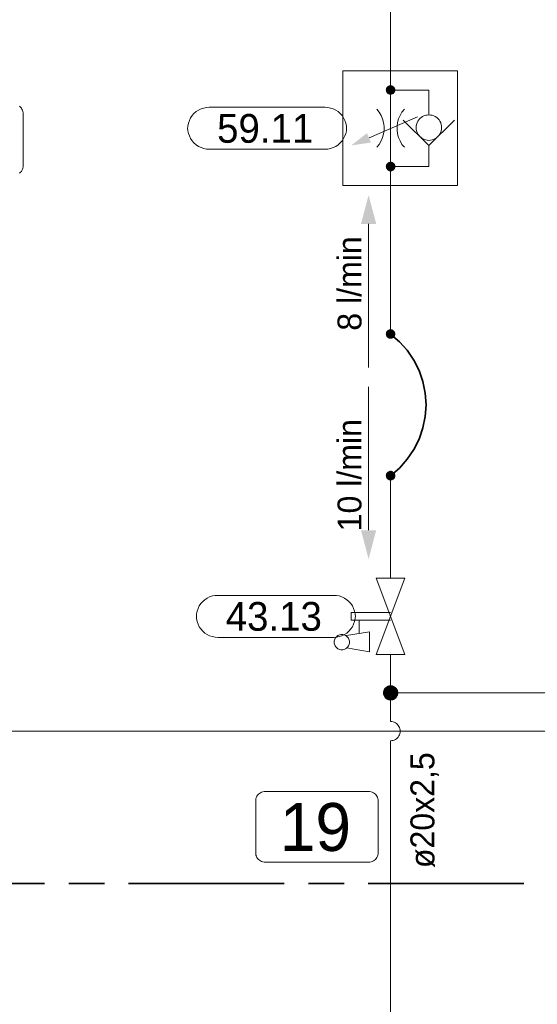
# Model space of a CAD drawing. Header units: millimetres. Extents: x 0 to 138, y 0 to 47.
# Tile 107 of 165: x 27.73 to 29.43, y 31.97 to 35.2. Entities that reach past the tile are written whole.
import ezdxf

# ---------------------------------------------------------------- set-up
doc = ezdxf.new("R2010")
doc.units = ezdxf.units.MM
for name, color, linetype in [('PDF_Geomertry', 7, 'Continuous'), ('PDF_Solid Fills', 7, 'Continuous'), ('PDF_Text', 7, 'Continuous')]:
    doc.layers.add(name, color=color, linetype=linetype)
doc.styles.add('PDF Arial', font='txt')

msp = doc.modelspace()

# ---------------------------------------------------------------- hatches: boundary and pattern name
at = {"layer": 'PDF_Solid Fills', "transparency": 33554559}
for points in [[(28.9521, 34.9679), (28.9362, 34.9679), (28.9368, 34.9701)], [(28.9521, 34.9679), (28.9368, 34.966), (28.9362, 34.9679)], [(28.9521, 34.9679), (28.9368, 34.9721), (28.9376, 34.9743)], [(28.9521, 34.9679), (28.9368, 34.9701), (28.9368, 34.9721)], [(28.9521, 34.9679), (28.9368, 34.9646), (28.9368, 34.966)], [(28.9521, 34.9679), (28.9376, 34.9624), (28.9368, 34.9646)], [(28.9521, 34.9679), (28.9376, 34.9743), (28.9382, 34.9763)], [(28.9521, 34.9679), (28.9382, 34.9604), (28.9376, 34.9624)], [(28.9521, 34.9679), (28.9382, 34.9763), (28.9396, 34.9776)], [(28.9521, 34.9679), (28.9396, 34.959), (28.9382, 34.9604)], [(28.9521, 34.9679), (28.9396, 34.9776), (28.941, 34.979)], [(28.9521, 34.9679), (28.941, 34.9568), (28.9396, 34.959)], [(28.9521, 34.9679), (28.941, 34.979), (28.9424, 34.9804)], [(28.9521, 34.9679), (28.9424, 34.9554), (28.941, 34.9568)], [(28.9521, 34.9679), (28.9424, 34.9804), (28.9446, 34.9818)], [(28.9521, 34.9679), (28.9446, 34.9549), (28.9424, 34.9554)], [(28.9521, 34.9679), (28.9446, 34.9818), (28.946, 34.9826)], [(28.9521, 34.9679), (28.946, 34.954), (28.9446, 34.9549)], [(28.9521, 34.9679), (28.946, 34.9826), (28.9479, 34.9832)], [(28.9521, 34.9679), (28.9479, 34.9535), (28.946, 34.954)], [(28.9521, 34.9679), (28.9479, 34.9832), (28.9501, 34.984)], [(28.9521, 34.9679), (28.9501, 34.9526), (28.9479, 34.9535)], [(28.9521, 34.9679), (28.9501, 34.984), (28.9521, 34.984)], [(28.9521, 34.9679), (28.9521, 34.9526), (28.9501, 34.9526)], [(28.9521, 34.9679), (28.9543, 34.984), (28.9563, 34.9832)], [(28.9521, 34.9679), (28.9521, 34.984), (28.9543, 34.984)], [(28.9521, 34.9679), (28.9563, 34.9832), (28.9585, 34.9826)], [(28.9521, 34.9679), (28.9585, 34.9826), (28.9599, 34.9818)], [(28.9521, 34.9679), (28.9599, 34.9818), (28.9618, 34.9804)], [(28.9521, 34.9679), (28.9618, 34.9804), (28.9632, 34.979)], [(28.9521, 34.9679), (28.9632, 34.979), (28.9646, 34.9776)], [(28.9521, 34.9679), (28.9646, 34.9776), (28.966, 34.9763)], [(28.9521, 34.9679), (28.966, 34.9763), (28.9668, 34.9743)], [(28.9521, 34.9679), (28.9668, 34.9743), (28.9674, 34.9721)], [(28.9521, 34.9679), (28.9674, 34.9721), (28.9682, 34.9701)], [(28.9521, 34.9679), (28.9682, 34.9701), (28.9682, 34.9679)], [(28.9521, 34.9679), (28.9543, 34.9526), (28.9521, 34.9526)], [(28.9521, 34.9679), (28.9563, 34.9535), (28.9543, 34.9526)], [(28.9521, 34.9679), (28.9585, 34.954), (28.9563, 34.9535)], [(28.9521, 34.9679), (28.9599, 34.9549), (28.9585, 34.954)], [(28.9521, 34.9679), (28.9618, 34.9554), (28.9599, 34.9549)], [(28.9521, 34.9679), (28.9632, 34.9568), (28.9618, 34.9554)], [(28.9521, 34.9679), (28.9646, 34.959), (28.9632, 34.9568)], [(28.9521, 34.9679), (28.966, 34.9604), (28.9646, 34.959)], [(28.9521, 34.9679), (28.9668, 34.9624), (28.966, 34.9604)], [(28.9521, 34.9679), (28.9674, 34.9646), (28.9668, 34.9624)], [(28.9521, 34.9679), (28.9682, 34.966), (28.9674, 34.9646)], [(28.9521, 34.9679), (28.9682, 34.9679), (28.9682, 34.966)], [(28.9521, 34.7165), (28.9362, 34.7165), (28.9368, 34.7187)], [(28.9521, 34.7165), (28.9368, 34.7146), (28.9362, 34.7165)], [(28.9521, 34.7165), (28.9368, 34.7207), (28.9376, 34.7229)], [(28.9521, 34.7165), (28.9368, 34.7187), (28.9368, 34.7207)], [(28.9521, 34.7165), (28.9368, 34.7124), (28.9368, 34.7146)], [(28.9521, 34.7165), (28.9376, 34.711), (28.9368, 34.7124)], [(28.9521, 34.7165), (28.9376, 34.7229), (28.9382, 34.7249)], [(28.9521, 34.7165), (28.9382, 34.709), (28.9376, 34.711)], [(28.9521, 34.7165), (28.9382, 34.7249), (28.9396, 34.7263)], [(28.9521, 34.7165), (28.9396, 34.7076), (28.9382, 34.709)], [(28.9521, 34.7165), (28.9396, 34.7263), (28.941, 34.7276)], [(28.9521, 34.7165), (28.941, 34.7054), (28.9396, 34.7076)], [(28.9521, 34.7165), (28.941, 34.7276), (28.9424, 34.729)], [(28.9521, 34.7165), (28.9424, 34.704), (28.941, 34.7054)], [(28.9521, 34.7165), (28.9424, 34.729), (28.9446, 34.7304)], [(28.9521, 34.7165), (28.9446, 34.7035), (28.9424, 34.704)], [(28.9521, 34.7165), (28.9446, 34.7304), (28.946, 34.7313)], [(28.9521, 34.7165), (28.946, 34.7021), (28.9446, 34.7035)], [(28.9521, 34.7165), (28.946, 34.7313), (28.9479, 34.7318)], [(28.9521, 34.7165), (28.9479, 34.7013), (28.946, 34.7021)], [(28.9521, 34.7165), (28.9479, 34.7318), (28.9501, 34.7326)], [(28.9521, 34.7165), (28.9501, 34.7013), (28.9479, 34.7013)], [(28.9521, 34.7165), (28.9501, 34.7326), (28.9521, 34.7326)], [(28.9521, 34.7165), (28.9521, 34.7013), (28.9501, 34.7013)], [(28.9521, 34.7165), (28.9543, 34.7326), (28.9563, 34.7318)], [(28.9521, 34.7165), (28.9521, 34.7326), (28.9543, 34.7326)], [(28.9521, 34.7165), (28.9563, 34.7318), (28.9585, 34.7313)], [(28.9521, 34.7165), (28.9585, 34.7313), (28.9599, 34.7304)], [(28.9521, 34.7165), (28.9599, 34.7304), (28.9618, 34.729)], [(28.9521, 34.7165), (28.9618, 34.729), (28.9632, 34.7276)], [(28.9521, 34.7165), (28.9632, 34.7276), (28.9646, 34.7263)], [(28.9521, 34.7165), (28.9646, 34.7263), (28.966, 34.7249)], [(28.9521, 34.7165), (28.966, 34.7249), (28.9668, 34.7229)], [(28.9521, 34.7165), (28.9668, 34.7229), (28.9674, 34.7207)], [(28.9521, 34.7165), (28.9674, 34.7207), (28.9682, 34.7187)], [(28.9521, 34.7165), (28.9682, 34.7187), (28.9682, 34.7165)], [(28.9521, 34.7165), (28.9543, 34.7013), (28.9521, 34.7013)], [(28.9521, 34.7165), (28.9563, 34.7013), (28.9543, 34.7013)], [(28.9521, 34.7165), (28.9585, 34.7021), (28.9563, 34.7013)], [(28.9521, 34.7165), (28.9599, 34.7035), (28.9585, 34.7021)], [(28.9521, 34.7165), (28.9618, 34.704), (28.9599, 34.7035)], [(28.9521, 34.7165), (28.9632, 34.7054), (28.9618, 34.704)], [(28.9521, 34.7165), (28.9646, 34.7076), (28.9632, 34.7054)], [(28.9521, 34.7165), (28.966, 34.709), (28.9646, 34.7076)], [(28.9521, 34.7165), (28.9668, 34.711), (28.966, 34.709)], [(28.9521, 34.7165), (28.9674, 34.7124), (28.9668, 34.711)], [(28.9521, 34.7165), (28.9682, 34.7146), (28.9674, 34.7124)], [(28.9521, 34.7165), (28.9682, 34.7165), (28.9682, 34.7146)], [(28.9521, 34.1665), (28.9362, 34.1665), (28.9368, 34.1688)], [(28.9521, 34.1665), (28.9368, 34.1646), (28.9362, 34.1665)], [(28.9521, 34.1665), (28.9368, 34.1707), (28.9376, 34.1729)], [(28.9521, 34.1665), (28.9368, 34.1688), (28.9368, 34.1707)], [(28.9521, 34.1665), (28.9368, 34.1624), (28.9368, 34.1646)], [(28.9521, 34.1665), (28.9376, 34.161), (28.9368, 34.1624)], [(28.9521, 34.1665), (28.9376, 34.1729), (28.9382, 34.1743)], [(28.9521, 34.1665), (28.9382, 34.159), (28.9376, 34.161)], [(28.9521, 34.1665), (28.9382, 34.1743), (28.9396, 34.1763)], [(28.9521, 34.1665), (28.9396, 34.1568), (28.9382, 34.159)], [(28.9521, 34.1665), (28.9396, 34.1763), (28.941, 34.1776)], [(28.9521, 34.1665), (28.941, 34.1554), (28.9396, 34.1568)], [(28.9521, 34.1665), (28.941, 34.1776), (28.9424, 34.179)], [(28.9521, 34.1665), (28.9424, 34.154), (28.941, 34.1554)], [(28.9521, 34.1665), (28.9424, 34.179), (28.9446, 34.1804)], [(28.9521, 34.1665), (28.9446, 34.1535), (28.9424, 34.154)], [(28.9521, 34.1665), (28.9446, 34.1804), (28.946, 34.1813)], [(28.9521, 34.1665), (28.946, 34.1521), (28.9446, 34.1535)], [(28.9521, 34.1665), (28.946, 34.1813), (28.9479, 34.1818)], [(28.9521, 34.1665), (28.9479, 34.1513), (28.946, 34.1521)], [(28.9521, 34.1665), (28.9479, 34.1818), (28.9501, 34.1826)], [(28.9521, 34.1665), (28.9501, 34.1513), (28.9479, 34.1513)], [(28.9521, 34.1665), (28.9501, 34.1826), (28.9521, 34.1826)], [(28.9521, 34.1665), (28.9521, 34.1513), (28.9501, 34.1513)], [(28.9521, 34.1665), (28.9543, 34.1826), (28.9563, 34.1818)], [(28.9521, 34.1665), (28.9521, 34.1826), (28.9543, 34.1826)], [(28.9521, 34.1665), (28.9563, 34.1818), (28.9585, 34.1813)], [(28.9521, 34.1665), (28.9585, 34.1813), (28.9599, 34.1804)], [(28.9521, 34.1665), (28.9599, 34.1804), (28.9618, 34.179)], [(28.9521, 34.1665), (28.9618, 34.179), (28.9632, 34.1776)], [(28.9521, 34.1665), (28.9632, 34.1776), (28.9646, 34.1763)], [(28.9521, 34.1665), (28.9646, 34.1763), (28.966, 34.1743)], [(28.9521, 34.1665), (28.966, 34.1743), (28.9668, 34.1729)], [(28.9521, 34.1665), (28.9668, 34.1729), (28.9674, 34.1707)], [(28.9521, 34.1665), (28.9674, 34.1707), (28.9682, 34.1688)], [(28.9521, 34.1665), (28.9682, 34.1688), (28.9682, 34.1665)], [(28.9521, 34.1665), (28.9543, 34.1513), (28.9521, 34.1513)], [(28.9521, 34.1665), (28.9563, 34.1513), (28.9543, 34.1513)], [(28.9521, 34.1665), (28.9585, 34.1521), (28.9563, 34.1513)], [(28.9521, 34.1665), (28.9599, 34.1535), (28.9585, 34.1521)], [(28.9521, 34.1665), (28.9618, 34.154), (28.9599, 34.1535)], [(28.9521, 34.1665), (28.9632, 34.1554), (28.9618, 34.154)], [(28.9521, 34.1665), (28.9646, 34.1568), (28.9632, 34.1554)], [(28.9521, 34.1665), (28.966, 34.159), (28.9646, 34.1568)], [(28.9521, 34.1665), (28.9668, 34.161), (28.966, 34.159)], [(28.9521, 34.1665), (28.9674, 34.1624), (28.9668, 34.161)], [(28.9521, 34.1665), (28.9682, 34.1646), (28.9674, 34.1624)], [(28.9521, 34.1665), (28.9682, 34.1665), (28.9682, 34.1646)], [(28.9521, 33.7013), (28.9362, 33.7013), (28.9368, 33.7035)], [(28.9521, 33.7013), (28.9368, 33.6993), (28.9362, 33.7013)], [(28.9521, 33.7013), (28.9368, 33.7054), (28.9376, 33.7076)], [(28.9521, 33.7013), (28.9368, 33.7035), (28.9368, 33.7054)], [(28.9521, 33.7013), (28.9368, 33.6971), (28.9368, 33.6993)], [(28.9521, 33.7013), (28.9376, 33.6957), (28.9368, 33.6971)], [(28.9521, 33.7013), (28.9376, 33.7076), (28.9382, 33.7096)], [(28.9521, 33.7013), (28.9382, 33.6938), (28.9376, 33.6957)], [(28.9521, 33.7013), (28.9382, 33.7096), (28.9396, 33.711)], [(28.9521, 33.7013), (28.9396, 33.6915), (28.9382, 33.6938)], [(28.9521, 33.7013), (28.9396, 33.711), (28.941, 33.7124)], [(28.9521, 33.7013), (28.941, 33.6901), (28.9396, 33.6915)], [(28.9521, 33.7013), (28.941, 33.7124), (28.9424, 33.7138)], [(28.9521, 33.7013), (28.9424, 33.6887), (28.941, 33.6901)], [(28.9521, 33.7013), (28.9424, 33.7138), (28.9446, 33.7151)], [(28.9521, 33.7013), (28.9446, 33.6882), (28.9424, 33.6887)], [(28.9521, 33.7013), (28.9446, 33.7151), (28.946, 33.716)], [(28.9521, 33.7013), (28.946, 33.6868), (28.9446, 33.6882)], [(28.9521, 33.7013), (28.946, 33.716), (28.9479, 33.7165)], [(28.9521, 33.7013), (28.9479, 33.686), (28.946, 33.6868)], [(28.9521, 33.7013), (28.9479, 33.7165), (28.9501, 33.7174)], [(28.9521, 33.7013), (28.9501, 33.686), (28.9479, 33.686)], [(28.9521, 33.7013), (28.9501, 33.7174), (28.9521, 33.7174)], [(28.9521, 33.7013), (28.9521, 33.686), (28.9501, 33.686)], [(28.9521, 33.7013), (28.9543, 33.7174), (28.9563, 33.7165)], [(28.9521, 33.7013), (28.9521, 33.7174), (28.9543, 33.7174)], [(28.9521, 33.7013), (28.9563, 33.7165), (28.9585, 33.716)], [(28.9521, 33.7013), (28.9585, 33.716), (28.9599, 33.7151)], [(28.9521, 33.7013), (28.9599, 33.7151), (28.9618, 33.7138)], [(28.9521, 33.7013), (28.9618, 33.7138), (28.9632, 33.7124)], [(28.9521, 33.7013), (28.9632, 33.7124), (28.9646, 33.711)], [(28.9521, 33.7013), (28.9646, 33.711), (28.966, 33.7096)], [(28.9521, 33.7013), (28.966, 33.7096), (28.9668, 33.7076)], [(28.9521, 33.7013), (28.9668, 33.7076), (28.9674, 33.7054)], [(28.9521, 33.7013), (28.9674, 33.7054), (28.9682, 33.7035)], [(28.9521, 33.7013), (28.9682, 33.7035), (28.9682, 33.7013)], [(28.9521, 33.7013), (28.9543, 33.686), (28.9521, 33.686)], [(28.9521, 33.7013), (28.9563, 33.686), (28.9543, 33.686)], [(28.9521, 33.7013), (28.9585, 33.6868), (28.9563, 33.686)], [(28.9521, 33.7013), (28.9599, 33.6882), (28.9585, 33.6868)], [(28.9521, 33.7013), (28.9618, 33.6887), (28.9599, 33.6882)], [(28.9521, 33.7013), (28.9632, 33.6901), (28.9618, 33.6887)], [(28.9521, 33.7013), (28.9646, 33.6915), (28.9632, 33.6901)], [(28.9521, 33.7013), (28.966, 33.6938), (28.9646, 33.6915)], [(28.9521, 33.7013), (28.9668, 33.6957), (28.966, 33.6938)], [(28.9521, 33.7013), (28.9674, 33.6971), (28.9668, 33.6957)], [(28.9521, 33.7013), (28.9682, 33.6993), (28.9674, 33.6971)], [(28.9521, 33.7013), (28.9682, 33.7013), (28.9682, 33.6993)], [(28.9521, 32.9882), (28.9271, 32.991), (28.9279, 32.9943)], [(28.9521, 32.9882), (28.9271, 32.9882), (28.9271, 32.991)], [(28.9521, 32.9882), (28.9271, 32.9846), (28.9271, 32.9882)], [(28.9521, 32.9882), (28.9279, 32.9813), (28.9271, 32.9846)], [(28.9521, 32.9882), (28.9279, 32.9943), (28.9293, 32.9979)], [(28.9521, 32.9882), (28.9293, 32.9785), (28.9279, 32.9813)], [(28.9521, 32.9882), (28.9293, 32.9979), (28.9307, 33.0007)], [(28.9521, 32.9882), (28.9307, 32.9757), (28.9293, 32.9785)], [(28.9521, 32.9882), (28.9307, 33.0007), (28.9321, 33.0035)], [(28.9521, 32.9882), (28.9321, 32.9729), (28.9307, 32.9757)], [(28.9521, 32.9882), (28.9321, 33.0035), (28.934, 33.0054)], [(28.9521, 32.9882), (28.934, 32.9701), (28.9321, 32.9729)], [(28.9521, 32.9882), (28.934, 33.0054), (28.9368, 33.0076)], [(28.9521, 32.9882), (28.9368, 32.9679), (28.934, 32.9701)], [(28.9521, 32.9882), (28.9368, 33.0076), (28.9396, 33.0096)], [(28.9521, 32.9882), (28.9396, 32.966), (28.9368, 32.9679)], [(28.9521, 32.9882), (28.9396, 33.0096), (28.9424, 33.011)], [(28.9521, 32.9882), (28.9424, 32.9646), (28.9396, 32.966)], [(28.9521, 32.9882), (28.9424, 33.011), (28.946, 33.0124)], [(28.9521, 32.9882), (28.946, 32.9638), (28.9424, 32.9646)], [(28.9521, 32.9882), (28.946, 33.0124), (28.9487, 33.0132)], [(28.9521, 32.9882), (28.9487, 32.9632), (28.946, 32.9638)], [(28.9521, 32.9882), (28.9487, 33.0132), (28.9521, 33.0132)], [(28.9521, 32.9882), (28.9521, 32.9632), (28.9487, 32.9632)], [(28.9521, 32.9882), (28.9557, 33.0132), (28.9585, 33.0124)], [(28.9521, 32.9882), (28.9521, 33.0132), (28.9557, 33.0132)], [(28.9521, 32.9882), (28.9585, 33.0124), (28.9618, 33.011)], [(28.9521, 32.9882), (28.9618, 33.011), (28.9646, 33.0096)], [(28.9521, 32.9882), (28.9646, 33.0096), (28.9674, 33.0076)], [(28.9521, 32.9882), (28.9674, 33.0076), (28.9701, 33.0054)], [(28.9521, 32.9882), (28.9701, 33.0054), (28.9724, 33.0035)], [(28.9521, 32.9882), (28.9724, 33.0035), (28.9737, 33.0007)], [(28.9521, 32.9882), (28.9737, 33.0007), (28.9757, 32.9979)], [(28.9521, 32.9882), (28.9757, 32.9979), (28.9765, 32.9943)], [(28.9521, 32.9882), (28.9765, 32.9943), (28.9771, 32.991)], [(28.9521, 32.9882), (28.9771, 32.991), (28.9771, 32.9882)], [(28.9521, 32.9882), (28.9557, 32.9632), (28.9521, 32.9632)], [(28.9521, 32.9882), (28.9585, 32.9638), (28.9557, 32.9632)], [(28.9521, 32.9882), (28.9618, 32.9646), (28.9585, 32.9638)], [(28.9521, 32.9882), (28.9646, 32.966), (28.9618, 32.9646)], [(28.9521, 32.9882), (28.9674, 32.9679), (28.9646, 32.966)], [(28.9521, 32.9882), (28.9701, 32.9701), (28.9674, 32.9679)], [(28.9521, 32.9882), (28.9724, 32.9729), (28.9701, 32.9701)], [(28.9521, 32.9882), (28.9737, 32.9757), (28.9724, 32.9729)], [(28.9521, 32.9882), (28.9757, 32.9785), (28.9737, 32.9757)], [(28.9521, 32.9882), (28.9765, 32.9813), (28.9757, 32.9785)], [(28.9521, 32.9882), (28.9771, 32.9846), (28.9765, 32.9813)], [(28.9521, 32.9882), (28.9771, 32.9882), (28.9771, 32.9846)]]:
    msp.add_hatch(color=256, dxfattribs=at).paths.add_polyline_path(points)

# ---------------------------------------------------------------- linework, layer by layer
at = {"layer": 'PDF_Geomertry', "lineweight": 15}
for points in [[(28.9521, 34.9679), (28.9521, 35.0313), (28.9521, 36.584)], [(29.0779, 34.7854), (29.0779, 34.761), (29.0779, 34.7165), (28.9521, 34.7165), (28.9521, 34.9679), (29.0779, 34.9679), (29.0779, 34.8868)], [(28.9071, 34.7799), (28.9146, 34.7896), (28.9215, 34.8007), (28.9257, 34.8118), (28.9293, 34.8243), (28.9313, 34.836), (28.9313, 34.8485), (28.9293, 34.861), (28.9257, 34.8735), (28.9215, 34.8846), (28.9146, 34.8957), (28.9071, 34.9054)], [(28.9974, 34.9054), (28.9896, 34.8957), (28.9835, 34.8846), (28.9785, 34.8735), (28.9751, 34.861), (28.9737, 34.8485), (28.9737, 34.836), (28.9751, 34.8243), (28.9785, 34.8118), (28.9835, 34.8007), (28.9896, 34.7896), (28.9974, 34.7799)], [(29.0404, 34.8804), (28.8813, 34.811)], [(29.1618, 34.8693), (29.0779, 34.7854), (28.9938, 34.8693)], [(28.9521, 34.1665), (28.9521, 34.654), (28.9521, 34.7165)], [(28.8799, 34.0568), (28.8799, 34.5285)], [(28.8799, 33.9937), (28.8799, 33.5221)], [(28.9521, 33.7013), (28.9521, 33.3651)], [(28.9521, 33.2271), (28.8229, 33.2271), (28.8229, 33.2521), (28.9521, 33.2521)], [(28.8487, 33.1826), (28.8487, 33.2271)], [(28.8076, 33.136), (28.8826, 33.1229), (28.8826, 33.1887), (28.8076, 33.1763)], [(28.9521, 33.1138), (28.9521, 32.9882), (28.9521, 32.8937), (28.9563, 32.8937), (28.9604, 32.8924), (28.964, 32.8915), (28.9682, 32.8896), (28.9715, 32.8874), (28.9743, 32.8846), (28.9771, 32.8813), (28.9793, 32.8776), (28.9813, 32.8743), (28.9826, 32.8701), (28.9835, 32.8665), (28.9835, 32.8624), (28.9835, 32.8582), (28.9826, 32.854), (28.9813, 32.8499), (28.9793, 32.8465), (28.9771, 32.8429), (28.9743, 32.8401), (28.9715, 32.8374), (28.9682, 32.8354), (28.964, 32.8332), (28.9604, 32.8318), (28.9563, 32.8313), (28.9521, 32.8304), (28.9563, 32.8313), (28.9604, 32.8318), (28.964, 32.8332), (28.9682, 32.8354), (28.9715, 32.8374), (28.9743, 32.8401), (28.9771, 32.8429), (28.9793, 32.8465), (28.9813, 32.8499), (28.9826, 32.854), (28.9835, 32.8582), (28.9835, 32.8624), (28.9835, 32.8665), (28.9826, 32.8701), (28.9813, 32.8743), (28.9793, 32.8776), (28.9771, 32.8813), (28.9743, 32.8846), (28.9715, 32.8874), (28.9682, 32.8896), (28.964, 32.8915), (28.9604, 32.8924), (28.9563, 32.8937), (28.9521, 32.8937)], [(30.4765, 32.9882), (28.9521, 32.9882)], [(27.2076, 32.8624), (35.1793, 32.8624), (35.1793, 30.5138)], [(28.9521, 32.8304), (28.9521, 31.4951)]]:
    msp.add_lwpolyline(points, dxfattribs=at)
for points in [[(28.7951, 35.0313), (29.1724, 35.0313), (29.1724, 34.654), (28.7951, 34.654), (28.7951, 35.0313)], [(28.7368, 34.9118), (28.746, 34.911), (28.7549, 34.909), (28.764, 34.9063), (28.7724, 34.9021), (28.7799, 34.8971), (28.7868, 34.891), (28.7932, 34.884), (28.7979, 34.8763), (28.8021, 34.8679), (28.8049, 34.859), (28.8071, 34.8499), (28.8076, 34.841), (28.8076, 34.8443), (28.8071, 34.8346), (28.8049, 34.8257), (28.8021, 34.8174), (28.7979, 34.809), (28.7932, 34.8013), (28.7868, 34.7943), (28.7799, 34.7882), (28.7724, 34.7826), (28.764, 34.779), (28.7549, 34.7757), (28.746, 34.7743), (28.7368, 34.7735), (28.3562, 34.7735), (28.3474, 34.7743), (28.3382, 34.7757), (28.3293, 34.779), (28.321, 34.7826), (28.3132, 34.7882), (28.3062, 34.7943), (28.3007, 34.8013), (28.2951, 34.809), (28.291, 34.8174), (28.2882, 34.8257), (28.2863, 34.8346), (28.2854, 34.8443), (28.2854, 34.841), (28.2863, 34.8499), (28.2882, 34.859), (28.291, 34.8679), (28.2951, 34.8763), (28.3007, 34.884), (28.3062, 34.891), (28.3132, 34.8971), (28.321, 34.9021), (28.3293, 34.9063), (28.3382, 34.909), (28.3474, 34.911), (28.3562, 34.9118), (28.7368, 34.9118)], [(29.1196, 34.8443), (29.1196, 34.8499), (29.1182, 34.8554), (29.1168, 34.8604), (29.114, 34.866), (29.1113, 34.8701), (29.1076, 34.8743), (29.1035, 34.8776), (29.0987, 34.8813), (29.0938, 34.8832), (29.089, 34.8854), (29.0835, 34.886), (29.0779, 34.8868), (29.0724, 34.886), (29.0674, 34.8854), (29.0618, 34.8832), (29.0571, 34.8813), (29.0521, 34.8776), (29.0479, 34.8743), (29.0446, 34.8701), (29.0418, 34.866), (29.039, 34.8604), (29.0376, 34.8554), (29.0363, 34.8499), (29.0363, 34.8443), (29.0363, 34.8396), (29.0376, 34.834), (29.039, 34.8285), (29.0418, 34.8235), (29.0446, 34.8193), (29.0479, 34.8151), (29.0521, 34.8118), (29.0571, 34.8082), (29.0618, 34.8063), (29.0674, 34.804), (29.0724, 34.8035), (29.0779, 34.8026), (29.0835, 34.8035), (29.089, 34.804), (29.0938, 34.8063), (29.0987, 34.8082), (29.1035, 34.8118), (29.1076, 34.8151), (29.1113, 34.8193), (29.114, 34.8235), (29.1168, 34.8285), (29.1182, 34.834), (29.1196, 34.8396), (29.1196, 34.8443)], [(28.9049, 33.1138), (28.9993, 33.3651), (28.9049, 33.3651), (28.9993, 33.1138), (28.9049, 33.1138)], [(28.7654, 33.3082), (28.7743, 33.3082), (28.7835, 33.3063), (28.7924, 33.3035), (28.8007, 33.2993), (28.8085, 33.2938), (28.8154, 33.2882), (28.8215, 33.2813), (28.8265, 33.2735), (28.8307, 33.2651), (28.8335, 33.2563), (28.8354, 33.2471), (28.8363, 33.2382), (28.8363, 33.241), (28.8354, 33.2318), (28.8335, 33.2229), (28.8307, 33.2138), (28.8265, 33.2054), (28.8215, 33.1979), (28.8154, 33.191), (28.8085, 33.1846), (28.8007, 33.1799), (28.7924, 33.1757), (28.7835, 33.1729), (28.7743, 33.1707), (28.7654, 33.1701), (28.3849, 33.1701), (28.3757, 33.1707), (28.3668, 33.1729), (28.3576, 33.1757), (28.3493, 33.1799), (28.3418, 33.1846), (28.3349, 33.191), (28.3285, 33.1979), (28.3237, 33.2054), (28.3196, 33.2138), (28.3168, 33.2229), (28.3146, 33.2318), (28.314, 33.241), (28.314, 33.2382), (28.3146, 33.2471), (28.3168, 33.2563), (28.3196, 33.2651), (28.3237, 33.2735), (28.3285, 33.2813), (28.3349, 33.2882), (28.3418, 33.2938), (28.3493, 33.2993), (28.3576, 33.3035), (28.3668, 33.3063), (28.3757, 33.3082), (28.3849, 33.3082), (28.7654, 33.3082)], [(28.8168, 33.1549), (28.8168, 33.1576), (28.816, 33.161), (28.8154, 33.1646), (28.814, 33.1674), (28.8118, 33.1701), (28.8099, 33.1721), (28.8071, 33.1743), (28.8043, 33.1763), (28.8015, 33.1776), (28.7987, 33.179), (28.7951, 33.1799), (28.7918, 33.1799), (28.789, 33.1799), (28.7854, 33.179), (28.7821, 33.1776), (28.7793, 33.1763), (28.7765, 33.1743), (28.7743, 33.1721), (28.7724, 33.1701), (28.7701, 33.1674), (28.7687, 33.1646), (28.7674, 33.161), (28.7668, 33.1576), (28.7668, 33.1549), (28.7668, 33.1513), (28.7674, 33.1479), (28.7687, 33.1451), (28.7701, 33.1424), (28.7724, 33.1396), (28.7743, 33.1368), (28.7765, 33.1346), (28.7793, 33.1326), (28.7821, 33.1313), (28.7854, 33.1304), (28.789, 33.1299), (28.7918, 33.129), (28.7951, 33.1299), (28.7987, 33.1304), (28.8015, 33.1313), (28.8043, 33.1326), (28.8071, 33.1346), (28.8099, 33.1368), (28.8118, 33.1396), (28.814, 33.1424), (28.8154, 33.1451), (28.816, 33.1479), (28.8168, 33.1513), (28.8168, 33.1549)]]:
    msp.add_lwpolyline(points, close=True, dxfattribs=at)
at = {"layer": 'PDF_Geomertry', "lineweight": 0}
for points in [[(28.9446, 34.9679), (28.9446, 34.9674), (28.9446, 34.966), (28.9451, 34.9651), (28.9451, 34.9646), (28.946, 34.9638), (28.9465, 34.9624), (28.9474, 34.9618), (28.9479, 34.9618), (28.9493, 34.961), (28.9501, 34.9604), (28.9515, 34.9604), (28.9521, 34.9604), (28.9535, 34.9604), (28.9543, 34.9604), (28.9549, 34.961), (28.9563, 34.9618), (28.9571, 34.9618), (28.9576, 34.9624), (28.9585, 34.9638), (28.959, 34.9646), (28.9599, 34.9651), (28.9599, 34.966), (28.9599, 34.9674), (28.9599, 34.9679), (28.9599, 34.9693), (28.9599, 34.9701), (28.9599, 34.9715), (28.959, 34.9721), (28.9585, 34.9729), (28.9576, 34.9735), (28.9571, 34.9743), (28.9563, 34.9749), (28.9549, 34.9757), (28.9543, 34.9757), (28.9535, 34.9763), (28.9521, 34.9763), (28.9515, 34.9763), (28.9501, 34.9757), (28.9493, 34.9757), (28.9479, 34.9749), (28.9474, 34.9743), (28.9465, 34.9735), (28.946, 34.9729), (28.9451, 34.9721), (28.9451, 34.9715), (28.9446, 34.9701), (28.9446, 34.9693), (28.9446, 34.9679)], [(28.9446, 34.7165), (28.9446, 34.716), (28.9446, 34.7146), (28.9451, 34.7138), (28.9451, 34.7132), (28.946, 34.7118), (28.9465, 34.711), (28.9474, 34.7104), (28.9479, 34.7104), (28.9493, 34.7096), (28.9501, 34.709), (28.9515, 34.709), (28.9521, 34.709), (28.9535, 34.709), (28.9543, 34.709), (28.9549, 34.7096), (28.9563, 34.7104), (28.9571, 34.7104), (28.9576, 34.711), (28.9585, 34.7118), (28.959, 34.7132), (28.9599, 34.7138), (28.9599, 34.7146), (28.9599, 34.716), (28.9599, 34.7165), (28.9599, 34.7179), (28.9599, 34.7187), (28.9599, 34.7201), (28.959, 34.7207), (28.9585, 34.7215), (28.9576, 34.7221), (28.9571, 34.7229), (28.9563, 34.7235), (28.9549, 34.7243), (28.9543, 34.7243), (28.9535, 34.7249), (28.9521, 34.7249), (28.9515, 34.7249), (28.9501, 34.7243), (28.9493, 34.7243), (28.9479, 34.7235), (28.9474, 34.7229), (28.9465, 34.7221), (28.946, 34.7215), (28.9451, 34.7207), (28.9451, 34.7201), (28.9446, 34.7187), (28.9446, 34.7179), (28.9446, 34.7165)], [(28.9446, 34.1665), (28.9446, 34.166), (28.9446, 34.1646), (28.9451, 34.1638), (28.9451, 34.1632), (28.946, 34.1618), (28.9465, 34.161), (28.9474, 34.1604), (28.9479, 34.1596), (28.9493, 34.1596), (28.9501, 34.159), (28.9515, 34.159), (28.9521, 34.159), (28.9535, 34.159), (28.9543, 34.159), (28.9549, 34.1596), (28.9563, 34.1596), (28.9571, 34.1604), (28.9576, 34.161), (28.9585, 34.1618), (28.959, 34.1632), (28.9599, 34.1638), (28.9599, 34.1646), (28.9599, 34.166), (28.9599, 34.1665), (28.9599, 34.1679), (28.9599, 34.1688), (28.9599, 34.1701), (28.959, 34.1707), (28.9585, 34.1715), (28.9576, 34.1721), (28.9571, 34.1729), (28.9563, 34.1735), (28.9549, 34.1743), (28.9543, 34.1743), (28.9535, 34.1743), (28.9521, 34.1743), (28.9515, 34.1743), (28.9501, 34.1743), (28.9493, 34.1743), (28.9479, 34.1735), (28.9474, 34.1729), (28.9465, 34.1721), (28.946, 34.1715), (28.9451, 34.1707), (28.9451, 34.1701), (28.9446, 34.1688), (28.9446, 34.1679), (28.9446, 34.1665)], [(28.9446, 33.7013), (28.9446, 33.7007), (28.9446, 33.6993), (28.9451, 33.6985), (28.9451, 33.6979), (28.946, 33.6965), (28.9465, 33.6957), (28.9474, 33.6951), (28.9479, 33.6943), (28.9493, 33.6943), (28.9501, 33.6938), (28.9515, 33.6938), (28.9521, 33.6938), (28.9535, 33.6938), (28.9543, 33.6938), (28.9549, 33.6943), (28.9563, 33.6943), (28.9571, 33.6951), (28.9576, 33.6957), (28.9585, 33.6965), (28.959, 33.6979), (28.9599, 33.6985), (28.9599, 33.6993), (28.9599, 33.7007), (28.9599, 33.7013), (28.9599, 33.7026), (28.9599, 33.7035), (28.9599, 33.7049), (28.959, 33.7054), (28.9585, 33.7063), (28.9576, 33.7068), (28.9571, 33.7076), (28.9563, 33.7082), (28.9549, 33.709), (28.9543, 33.709), (28.9535, 33.709), (28.9521, 33.7096), (28.9515, 33.709), (28.9501, 33.709), (28.9493, 33.709), (28.9479, 33.7082), (28.9474, 33.7076), (28.9465, 33.7068), (28.946, 33.7063), (28.9451, 33.7054), (28.9451, 33.7049), (28.9446, 33.7035), (28.9446, 33.7026), (28.9446, 33.7013)], [(28.9396, 32.9882), (28.9396, 32.986), (28.9404, 32.9846), (28.9404, 32.9832), (28.941, 32.9818), (28.9424, 32.9804), (28.9432, 32.979), (28.9446, 32.9776), (28.946, 32.9771), (28.9474, 32.9763), (28.9487, 32.9757), (28.9507, 32.9757), (28.9521, 32.9757), (28.9535, 32.9757), (28.9557, 32.9757), (28.9571, 32.9763), (28.9585, 32.9771), (28.9599, 32.9776), (28.9613, 32.979), (28.9618, 32.9804), (28.9632, 32.9818), (28.964, 32.9832), (28.9646, 32.9846), (28.9646, 32.986), (28.9646, 32.9882), (28.9646, 32.9896), (28.9646, 32.991), (28.964, 32.9929), (28.9632, 32.9943), (28.9618, 32.9957), (28.9613, 32.9971), (28.9599, 32.9979), (28.9585, 32.9985), (28.9571, 32.9993), (28.9557, 32.9999), (28.9535, 33.0007), (28.9521, 33.0007), (28.9507, 33.0007), (28.9487, 32.9999), (28.9474, 32.9993), (28.946, 32.9985), (28.9446, 32.9979), (28.9432, 32.9971), (28.9424, 32.9957), (28.941, 32.9943), (28.9404, 32.9929), (28.9404, 32.991), (28.9396, 32.9896), (28.9396, 32.9882)]]:
    msp.add_lwpolyline(points, close=True, dxfattribs=at)
at = {"layer": 'PDF_Geomertry', "lineweight": 9}
msp.add_lwpolyline([(27.7326, 34.9146), (27.7363, 34.9118), (27.739, 34.909), (27.741, 34.9054), (27.7424, 34.9021), (27.7437, 34.8979), (27.7451, 34.8937), (27.7451, 34.8896), (27.7451, 34.7201), (27.7451, 34.716), (27.7437, 34.7118), (27.7424, 34.7082), (27.741, 34.704), (27.739, 34.7007), (27.7363, 34.6979), (27.7326, 34.6951)], dxfattribs=at)
at = {"layer": 'PDF_Geomertry', "lineweight": 35}
for points in [[(28.9521, 33.7013), (28.9813, 33.7263), (29.0071, 33.7554), (29.0285, 33.7874), (29.046, 33.8215), (29.0585, 33.8582), (29.066, 33.8957), (29.0688, 33.934), (29.066, 33.9729), (29.0585, 34.0104), (29.046, 34.0465), (29.0285, 34.0813), (29.0071, 34.1132), (28.9813, 34.1415), (28.9521, 34.1665)], [(27.3035, 32.3624), (27.8154, 32.3624)], [(27.8946, 32.3624), (28.0126, 32.3624)], [(28.091, 32.3624), (28.6029, 32.3624)], [(28.6821, 32.3624), (28.8001, 32.3624)], [(28.8785, 32.3624), (29.3904, 32.3624)]]:
    msp.add_lwpolyline(points, dxfattribs=at)
at = {"layer": 'PDF_Geomertry', "lineweight": 9}
msp.add_lwpolyline([(28.8799, 32.6646), (28.884, 32.6638), (28.8882, 32.6632), (28.8918, 32.6618), (28.896, 32.6596), (28.8993, 32.6576), (28.9021, 32.6549), (28.9049, 32.6521), (28.9071, 32.6485), (28.909, 32.6451), (28.9104, 32.641), (28.9113, 32.6368), (28.9113, 32.6326), (28.9113, 32.4632), (28.9113, 32.459), (28.9104, 32.4549), (28.909, 32.4513), (28.9071, 32.4471), (28.9049, 32.4438), (28.9021, 32.441), (28.8993, 32.4382), (28.896, 32.436), (28.8918, 32.434), (28.8882, 32.4326), (28.884, 32.4318), (28.8799, 32.4318), (28.5404, 32.4318), (28.5363, 32.4318), (28.5321, 32.4326), (28.5285, 32.434), (28.5243, 32.436), (28.5215, 32.4382), (28.5182, 32.441), (28.5154, 32.4438), (28.5132, 32.4471), (28.5113, 32.4513), (28.5099, 32.4549), (28.509, 32.459), (28.509, 32.4632), (28.509, 32.6326), (28.509, 32.6368), (28.5099, 32.641), (28.5113, 32.6451), (28.5132, 32.6485), (28.5154, 32.6521), (28.5182, 32.6549), (28.5215, 32.6576), (28.5243, 32.6596), (28.5285, 32.6618), (28.5321, 32.6632), (28.5363, 32.6638), (28.5404, 32.6646), (28.8799, 32.6646)], close=True, dxfattribs=at)
at = {"layer": 'PDF_Solid Fills', "transparency": 33554559}
for points in [[(28.8876, 34.7957), (28.8743, 34.8263), (28.8876, 34.7957), (28.8229, 34.786)], [(28.8549, 34.5285), (28.9049, 34.5285), (28.8549, 34.5285), (28.8799, 34.6229)], [(28.9049, 33.5221), (28.8549, 33.5221), (28.9049, 33.5221), (28.8799, 33.4276)]]:
    msp.add_solid(points, dxfattribs=at)

# ---------------------------------------------------------------- texts
at = {"layer": 'PDF_Text', "attachment_point": 7, "style": 'PDF Arial'}
for s, insert, char_height in [('59.11', (28.3821, 34.7935), 0.09445), ('43.13', (28.4104, 33.1907), 0.09445), ('19', (28.5882, 32.4666), 0.15728)]:
    msp.add_mtext(s, dxfattribs=dict(at, insert=insert, char_height=char_height))
at = {"layer": 'PDF_Text', "char_height": 0.07874, "attachment_point": 7, "rotation": 90, "style": 'PDF Arial'}
for s, insert in [('8 l/min', (28.8576, 34.1776)), ('10 l/min', (28.8576, 33.5187)), ('ø20x2,5', (29.1107, 32.4124))]:
    msp.add_mtext(s, dxfattribs=dict(at, insert=insert))

doc.saveas('drawing.dxf')
